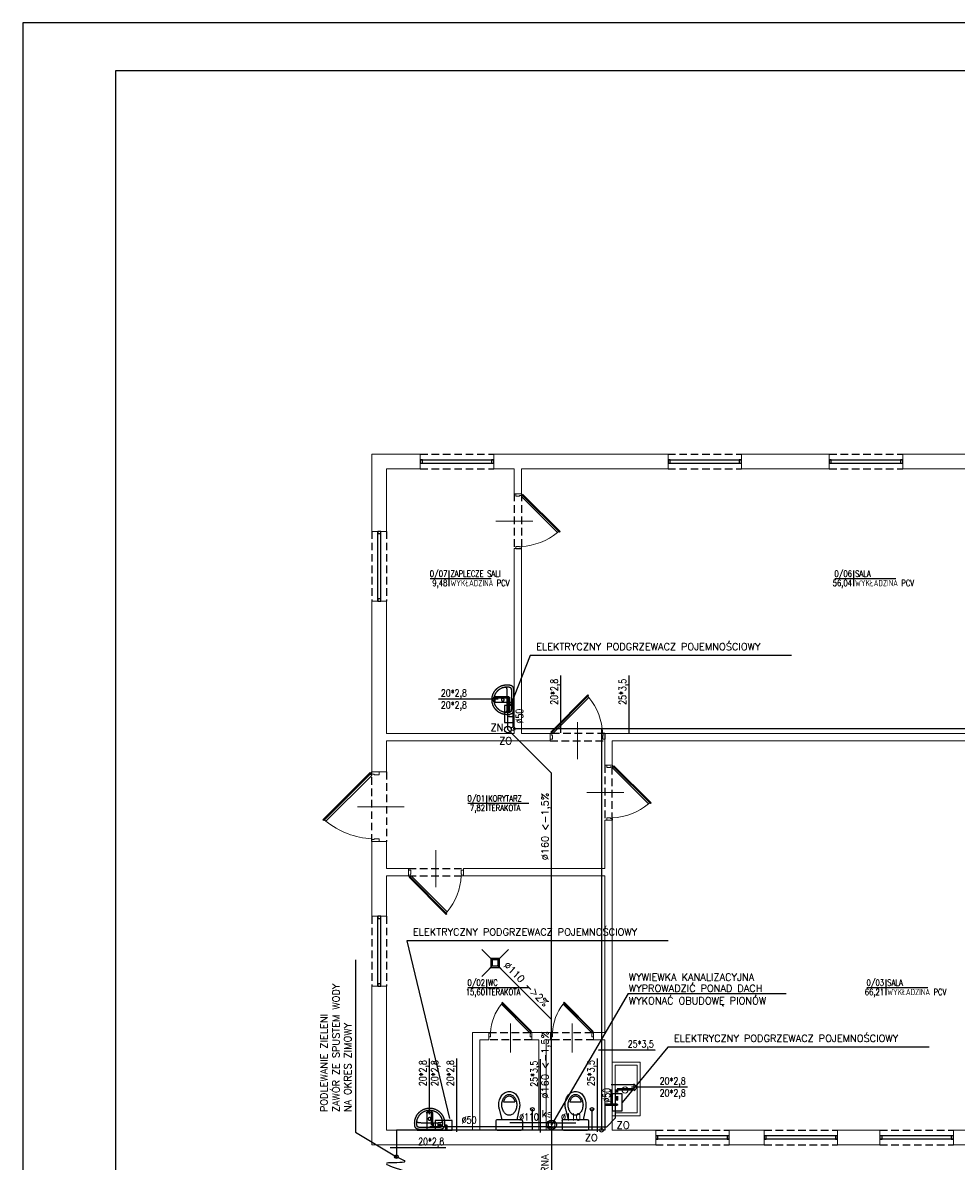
# Model space of a CAD drawing. Header units: millimetres. Extents: x -3729 to 1192, y -50 to 2920.
# Tile 2 of 4: x -3729 to -2164, y 1013 to 2920. Entities that reach past the tile are written whole.
import ezdxf
from ezdxf.enums import TextEntityAlignment as Align

# ---------------------------------------------------------------- set-up
doc = ezdxf.new("R2010")
doc.units = ezdxf.units.MM
for name, pattern in [('DASHDOT', [25.4, 12.7, -6.35, 0, -6.35]), ('DASHED', [19.05, 12.7, -6.35]), ('DASHED2', [0.375, 0.25, -0.125])]:
    doc.linetypes.add(name, pattern=pattern)
doc.layers.get('0').update_dxf_attribs({"color": 252})
for name, color, linetype in [('1-OPIS-POM', 252, 'Continuous'), ('I-MEBLE', 252, 'Continuous'), ('I-NAD', 252, 'DASHED'), ('I-OKNA', 252, 'Continuous'), ('I-SCIANA', 252, 'Continuous'), ('I-WIDOK', 252, 'Continuous'), ('IS cwu', 3, 'DASHDOT'), ('IS kan odp', 36, 'Continuous'), ('IS kan odp opis', 7, 'Continuous'), ('IS KAN_S_OPIS', 2, 'Continuous'), ('IS KAN_SAN_RURY', 1, 'Continuous'), ('IS opis woda', 7, 'DASHED2'), ('IS PODGRZEWACZE', 6, 'Continuous'), ('IS WODA opis', 2, 'Continuous'), ('MK_IS W_CWU', 5, 'DASHED'), ('MK_IS W_Z', 5, 'Continuous'), ('TABELKA', 252, 'Continuous')]:
    doc.layers.add(name, color=color, linetype=linetype)
doc.layers.add('I-DRZWI', color=252, linetype='Continuous', lineweight=5)
doc.layers.add('IS w', color=5, linetype='Continuous', lineweight=50)
doc.styles.add('ROMANS', font='romans.shx', dxfattribs={"width": 0.75})
doc.styles.add('TECH', font='simplex.shx')

# ---------------------------------------------------------------- blocks, each defined once
blk = doc.blocks.new('D90')
blk.add_line((32.6, 45), (-28, 45))
for points in [[(-9.2, 87.2), (-9.2, 90), (0, 90), (0, 86.3), (-6.4, 86.3), (-6.4, 87.2)], [(-72.6, 61.8), (-11.7, 0.9), (-10.6, 2), (-71.5, 62.9)], [(-9.2, 2.8), (-9.2, 0), (0, 0), (0, 3.7), (-6.4, 3.7), (-6.4, 2.8)]]:
    blk.add_lwpolyline(points, close=True)
blk.add_lwpolyline([(-11.3, 2.7), (-9.5, 4.5), (-68.6, 63.5), (-70.3, 61.8)])
blk.add_arc((-4.6, -14.5), 100.9, 92.6186, 129.3487)
blk = doc.blocks.new('umywalk50')
for points in [[(11.4, -2.5), (11.1, -2.1), (10.9, -1.7), (10.7, -1.4), (10.5, -1), (10.4, -0.5), (10.4, 0), (-10.4, 0), (-31.3, 0), (-31.3, -0.5), (-31.4, -1), (-31.5, -1.4), (-31.7, -1.7), (-32, -2.1), (-32.3, -2.5)], [(-31.8, -15), (-31.7, -14.8), (-31.7, -14.6), (-31.6, -14.4), (-31.6, -14.2), (-31.5, -14), (-31.4, -13.9), (-31.3, -13.7), (-31.2, -13.5), (-31, -13.4), (-30.9, -13.3), (-30.7, -13.1), (-30.5, -13), (-30.3, -12.9), (-30.1, -12.8), (-29.8, -12.7), (-29.5, -12.6), (-29.2, -12.5), (-28.9, -12.4), (-28.5, -12.4), (-28.1, -12.3), (-27.6, -12.2), (-27.2, -12.2), (-26.7, -12.2), (-26.1, -12.1), (-25.5, -12.1), (-24.9, -12.1), (-24.2, -12), (-23.5, -12), (-22.8, -12), (-22, -12), (-10.5, -12), (1, -12), (1.8, -12), (2.6, -12), (3.3, -12), (4, -12.1), (4.6, -12.1), (5.2, -12.1), (5.7, -12.2), (6.2, -12.2), (6.7, -12.3), (7.1, -12.3), (7.5, -12.4), (7.9, -12.4), (8.3, -12.5), (8.6, -12.6), (8.9, -12.7), (9.1, -12.8), (9.4, -12.9), (9.6, -13), (9.8, -13.1), (9.9, -13.3), (10.1, -13.4), (10.2, -13.5), (10.3, -13.7), (10.4, -13.9), (10.5, -14), (10.6, -14.2), (10.7, -14.4), (10.7, -14.6), (10.8, -14.8), (10.8, -15)]]:
    blk.add_lwpolyline(points)
for points in [[(14.6, -12), (14.6, -12.4), (14.5, -12.7), (14.5, -13.1), (14.5, -13.5), (14.5, -13.8), (14.5, -14.2), (14.4, -14.5), (14.4, -14.9), (14.3, -15.3), (14.3, -15.6), (14.2, -16), (14.2, -16.3), (14.1, -16.7), (14.1, -17), (14, -17.4), (13.9, -17.7), (13.8, -18), (13.7, -18.4), (13.6, -18.7), (13.5, -19.1), (13.4, -19.4), (13.3, -19.7), (13.2, -20), (13.1, -20.4), (13, -20.7), (12.9, -21), (12.8, -21.3), (12.6, -21.7), (12.5, -22), (12.3, -22.3), (12.2, -22.6), (12, -22.9), (11.9, -23.2), (11.7, -23.5), (11.6, -23.8), (11.4, -24.1), (11.2, -24.4), (11.1, -24.7), (10.9, -25), (10.7, -25.3), (10.5, -25.6), (10.3, -25.9), (10.2, -26.2), (10, -26.5), (9.8, -26.7), (9.6, -27), (9.3, -27.3), (9.1, -27.5), (8.9, -27.8), (8.7, -28.1), (8.5, -28.3), (8.3, -28.6), (8, -28.8), (7.8, -29.1), (7.6, -29.3), (7.3, -29.6), (7.1, -29.8), (6.8, -30.1), (6.6, -30.3), (6.3, -30.5), (6.1, -30.8), (5.8, -31), (5.6, -31.2), (5.3, -31.4), (5.1, -31.6), (4.8, -31.8), (4.5, -32), (4.2, -32.2), (4, -32.4), (3.7, -32.6), (3.4, -32.8), (3.1, -33), (2.8, -33.2), (2.5, -33.4), (2.2, -33.6), (1.9, -33.7), (1.6, -33.9), (1.3, -34.1), (1, -34.2), (0.7, -34.4), (0.4, -34.5), (0.1, -34.7), (-0.2, -34.8), (-0.5, -35), (-0.8, -35.1), (-1.1, -35.2), (-1.5, -35.4), (-1.8, -35.5), (-2.1, -35.6), (-2.4, -35.7), (-2.8, -35.8), (-3.1, -35.9), (-3.4, -36), (-3.8, -36.1), (-4.1, -36.2), (-4.5, -36.3), (-4.8, -36.4), (-5.1, -36.5), (-5.5, -36.5), (-5.8, -36.6), (-6.2, -36.7), (-6.5, -36.7), (-6.9, -36.8), (-7.2, -36.8), (-7.6, -36.9), (-7.9, -36.9), (-8.3, -37), (-8.7, -37), (-9, -37), (-9.4, -37), (-9.7, -37), (-10.1, -37), (-10.5, -37), (-10.5, -37), (-10.8, -37), (-11.2, -37), (-11.6, -37), (-11.9, -37), (-12.3, -37), (-12.7, -37), (-13, -36.9), (-13.4, -36.9), (-13.7, -36.8), (-14.1, -36.8), (-14.4, -36.7), (-14.8, -36.7), (-15.1, -36.6), (-15.5, -36.5), (-15.8, -36.5), (-16.2, -36.4), (-16.5, -36.3), (-16.8, -36.2), (-17.2, -36.1), (-17.5, -36), (-17.8, -35.9), (-18.2, -35.8), (-18.5, -35.7), (-18.8, -35.6), (-19.2, -35.5), (-19.5, -35.4), (-19.8, -35.2), (-20.1, -35.1), (-20.4, -35), (-20.8, -34.8), (-21.1, -34.7), (-21.4, -34.5), (-21.7, -34.4), (-22, -34.2), (-22.3, -34.1), (-22.6, -33.9), (-22.9, -33.7), (-23.2, -33.6), (-23.5, -33.4), (-23.8, -33.2), (-24.1, -33), (-24.3, -32.8), (-24.6, -32.6), (-24.9, -32.4), (-25.2, -32.2), (-25.5, -32), (-25.7, -31.8), (-26, -31.6), (-26.3, -31.4), (-26.5, -31.2), (-26.8, -31), (-27, -30.8), (-27.3, -30.5), (-27.6, -30.3), (-27.8, -30.1), (-28, -29.8), (-28.3, -29.6), (-28.5, -29.3), (-28.8, -29.1), (-29, -28.8), (-29.2, -28.6), (-29.4, -28.3), (-29.7, -28.1), (-29.9, -27.8), (-30.1, -27.5), (-30.3, -27.3), (-30.5, -27), (-30.7, -26.7), (-30.9, -26.4), (-31.1, -26.2), (-31.3, -25.9), (-31.5, -25.6), (-31.7, -25.3), (-31.8, -25), (-32, -24.7), (-32.2, -24.4), (-32.4, -24.1), (-32.5, -23.8), (-32.7, -23.5), (-32.8, -23.2), (-33, -22.9), (-33.1, -22.6), (-33.3, -22.3), (-33.4, -22), (-33.6, -21.7), (-33.7, -21.3), (-33.8, -21), (-34, -20.7), (-34.1, -20.4), (-34.2, -20), (-34.3, -19.7), (-34.4, -19.4), (-34.5, -19), (-34.6, -18.7), (-34.7, -18.4), (-34.8, -18), (-34.9, -17.7), (-34.9, -17.3), (-35, -17), (-35.1, -16.7), (-35.1, -16.3), (-35.2, -16), (-35.2, -15.6), (-35.3, -15.3), (-35.3, -14.9), (-35.4, -14.5), (-35.4, -14.2), (-35.4, -13.8), (-35.5, -13.5), (-35.5, -13.1), (-35.5, -12.7), (-35.5, -12.4), (-35.5, -12), (-35.5, -12), (-35.5, -11.7), (-35.5, -11.2), (-35.5, -10.7), (-35.4, -10.2), (-35.4, -9.6), (-35.4, -9.2), (-35.3, -8.7), (-35.3, -8.4), (-35.2, -8), (-35.2, -7.5), (-35.1, -7.1), (-35, -6.7), (-34.9, -6.4), (-34.8, -6), (-34.7, -5.6), (-34.6, -5.3), (-34.5, -5), (-34.4, -4.7), (-34.2, -4.4), (-34, -4.1), (-33.9, -3.9), (-33.7, -3.6), (-33.5, -3.4), (-33.2, -3.2), (-33, -3), (-32.7, -2.8), (-32.5, -2.6), (-32.1, -2.4), (-31.8, -2.3), (-31.5, -2.1), (-31.1, -2), (-30.7, -1.8), (-30.3, -1.7), (-29.8, -1.6), (-29.4, -1.5), (-29.4, -1.5), (-29, -1.4), (-28.6, -1.4), (-28.2, -1.3), (-27.8, -1.2), (-27.4, -1.2), (-26.9, -1.1), (-26.5, -1.1), (-26, -1), (-25.6, -1), (-25.1, -1), (-24.6, -1), (-10.5, -1), (3.7, -1), (4.2, -1), (4.6, -1), (5.1, -1.1), (5.5, -1.1), (6, -1.1), (6.4, -1.2), (6.8, -1.2), (7.3, -1.3), (7.7, -1.4), (8, -1.4), (8.4, -1.5), (8.9, -1.6), (9.3, -1.7), (9.8, -1.8), (10.2, -2), (10.5, -2.1), (10.9, -2.3), (11.2, -2.4), (11.5, -2.6), (11.8, -2.8), (12.1, -3), (12.3, -3.2), (12.5, -3.4), (12.7, -3.6), (12.9, -3.9), (13.1, -4.1), (13.3, -4.4), (13.4, -4.7), (13.5, -5), (13.7, -5.3), (13.8, -5.7), (13.9, -6), (14, -6.4), (14.1, -6.7), (14.2, -7.1), (14.2, -7.5), (14.3, -8), (14.4, -8.4), (14.4, -8.7), (14.4, -9.2), (14.5, -9.7), (14.5, -10.2), (14.5, -10.7), (14.5, -11.2), (14.6, -11.7)], [(-10.5, -33.5), (-11, -33.5), (-11.6, -33.5), (-12.1, -33.5), (-12.7, -33.4), (-13.1, -33.4), (-13.5, -33.3), (-13.9, -33.2), (-14.3, -33.2), (-14.7, -33.1), (-15.1, -33), (-15.5, -32.9), (-15.9, -32.8), (-16.3, -32.7), (-16.7, -32.6), (-17.1, -32.5), (-17.5, -32.4), (-17.9, -32.2), (-18.3, -32.1), (-18.7, -31.9), (-19.1, -31.7), (-19.5, -31.5), (-19.9, -31.3), (-20.3, -31.1), (-20.7, -30.9), (-21.1, -30.7), (-21.4, -30.5), (-21.8, -30.3), (-22.1, -30.1), (-22.5, -29.8), (-22.8, -29.6), (-23.2, -29.4), (-23.5, -29.1), (-23.8, -28.9), (-24.1, -28.6), (-24.4, -28.3), (-24.7, -28.1), (-25.1, -27.8), (-25.4, -27.5), (-25.7, -27.2), (-26, -26.9), (-26.3, -26.6), (-26.6, -26.3), (-26.8, -25.9), (-27.1, -25.6), (-27.4, -25.3), (-27.6, -24.9), (-27.9, -24.6), (-28.1, -24.2), (-28.4, -23.9), (-28.6, -23.5), (-28.9, -23.2), (-29.9, -21.3), (-30, -20.9), (-30.2, -20.6), (-30.4, -20.2), (-30.5, -19.8), (-30.7, -19.4), (-30.8, -19), (-30.9, -18.7), (-31, -18.3), (-31.2, -17.9), (-31.3, -17.5), (-31.4, -17.1), (-31.5, -16.7), (-31.5, -16.3), (-31.6, -15.9), (-31.7, -15.6), (-31.8, -15.2), (-31.8, -14.8), (-31.9, -14.4), (-31.9, -14), (-31.9, -13.6), (-32, -13.2), (-32, -12.8), (-32, -12.4), (-32, -11.9), (-32, -11.5), (-32, -11.1), (-32, -10.7), (-31.9, -10.3), (-31.9, -9.9), (-31.9, -9.5), (-31.8, -9), (-31.8, -8.6), (-31.7, -8.2), (-31.7, -7.8), (-31.6, -7.4), (-31.5, -7), (-31.4, -6.6), (-31.2, -6.3), (-31, -6.1), (-30.8, -5.8), (-30.5, -5.6), (-30.2, -5.4), (-29.9, -5.3), (-29.5, -5.1), (-29.2, -5), (-28.8, -4.9), (-28.4, -4.8), (-27.9, -4.7), (-27.5, -4.7), (-27.1, -4.6), (-26.7, -4.6), (-26.3, -4.6), (-25.9, -4.5), (-25.5, -4.5), (-25.2, -4.5), (-24.9, -4.5), (-24.6, -4.5), (-10.5, -4.5), (3.7, -4.5), (4, -4.5), (4.3, -4.5), (4.6, -4.5), (5, -4.5), (5.4, -4.6), (5.8, -4.6), (6.2, -4.6), (6.6, -4.7), (7, -4.7), (7.4, -4.8), (7.8, -4.9), (8.2, -5), (8.6, -5.1), (9, -5.3), (9.3, -5.4), (9.6, -5.6), (9.9, -5.8), (10.1, -6.1), (10.3, -6.3), (10.4, -6.6), (10.5, -7), (10.6, -7.4), (10.7, -7.8), (10.8, -8.2), (10.9, -8.6), (10.9, -9), (10.9, -9.5), (11, -9.9), (11, -10.3), (11, -10.7), (11, -11.1), (11, -11.5), (11, -11.9), (11, -12.4), (11, -12.8), (11, -13.2), (11, -13.6), (11, -14), (10.9, -14.4), (10.9, -14.8), (10.8, -15.2), (10.7, -15.6), (10.7, -16), (10.6, -16.3), (10.5, -16.7), (10.4, -17.1), (10.3, -17.5), (10.2, -17.9), (10.1, -18.3), (10, -18.7), (9.8, -19), (9.7, -19.4), (9.6, -19.8), (9.4, -20.2), (9.3, -20.6), (9.1, -20.9), (8.9, -21.3), (8.9, -21.3), (7.9, -23.2), (7.7, -23.5), (7.5, -23.9), (7.2, -24.2), (7, -24.6), (6.7, -24.9), (6.4, -25.3), (6.2, -25.6), (5.9, -25.9), (5.6, -26.3), (5.3, -26.6), (5, -26.9), (4.7, -27.2), (4.4, -27.5), (4.1, -27.8), (3.8, -28.1), (3.5, -28.3), (3.2, -28.6), (2.9, -28.9), (2.5, -29.1), (2.2, -29.4), (1.9, -29.6), (1.5, -29.8), (1.2, -30.1), (0.9, -30.3), (0.5, -30.5), (0.1, -30.7), (-0.2, -30.9), (-0.6, -31.1), (-1, -31.3), (-1.4, -31.5), (-1.8, -31.7), (-2.3, -31.9), (-2.7, -32.1), (-3.1, -32.2), (-3.1, -32.2), (-3.5, -32.4), (-3.9, -32.5), (-4.3, -32.6), (-4.7, -32.7), (-5.1, -32.8), (-5.5, -32.9), (-5.8, -33), (-6.2, -33.1), (-6.6, -33.2), (-7, -33.2), (-7.4, -33.3), (-7.9, -33.4), (-8.3, -33.4), (-8.8, -33.5), (-9.4, -33.5), (-9.9, -33.5)], [(-8.2, -19), (-8.2, -19), (-8.2, -18.9), (-8.2, -18.9), (-8.2, -18.9), (-8.2, -18.9), (-8.2, -18.8), (-8.2, -18.8), (-8.2, -18.8), (-8.2, -18.8), (-8.2, -18.7), (-8.2, -18.7), (-8.2, -18.7), (-8.2, -18.7), (-8.2, -18.6), (-8.2, -18.6), (-8.2, -18.6), (-8.2, -18.6), (-8.2, -18.5), (-8.2, -18.5), (-8.2, -18.5), (-8.2, -18.5), (-8.2, -18.4), (-8.3, -18.4), (-8.3, -18.4), (-8.3, -18.4), (-8.3, -18.3), (-8.3, -18.3), (-8.3, -18.3), (-8.3, -18.3), (-8.3, -18.2), (-8.3, -18.2), (-8.3, -18.2), (-8.3, -18.2), (-8.3, -18.1), (-8.4, -18.1), (-8.4, -18.1), (-8.4, -18.1), (-8.4, -18), (-8.4, -18), (-8.4, -18), (-8.4, -18), (-8.4, -17.9), (-8.4, -17.9), (-8.5, -17.9), (-8.5, -17.9), (-8.5, -17.8), (-8.5, -17.8), (-8.5, -17.8), (-8.5, -17.8), (-8.5, -17.8), (-8.6, -17.7), (-8.6, -17.7), (-8.6, -17.7), (-8.6, -17.7), (-8.6, -17.6), (-8.6, -17.6), (-8.6, -17.6), (-8.7, -17.6), (-8.7, -17.6), (-8.7, -17.5), (-8.7, -17.5), (-8.7, -17.5), (-8.7, -17.5), (-8.8, -17.5), (-8.8, -17.4), (-8.8, -17.4), (-8.8, -17.4), (-8.8, -17.4), (-8.9, -17.4), (-8.9, -17.3), (-8.9, -17.3), (-8.9, -17.3), (-8.9, -17.3), (-8.9, -17.3), (-9, -17.3), (-9, -17.2), (-9, -17.2), (-9, -17.2), (-9, -17.2), (-9.1, -17.2), (-9.1, -17.2), (-9.1, -17.1), (-9.1, -17.1), (-9.2, -17.1), (-9.2, -17.1), (-9.2, -17.1), (-9.2, -17.1), (-9.2, -17.1), (-9.3, -17), (-9.3, -17), (-9.3, -17), (-9.3, -17), (-9.4, -17), (-9.4, -17), (-9.4, -17), (-9.4, -16.9), (-9.4, -16.9), (-9.5, -16.9), (-9.5, -16.9), (-9.5, -16.9), (-9.5, -16.9), (-9.6, -16.9), (-9.6, -16.9), (-9.6, -16.9), (-9.6, -16.9), (-9.7, -16.8), (-9.7, -16.8), (-9.7, -16.8), (-9.7, -16.8), (-9.8, -16.8), (-9.8, -16.8), (-9.8, -16.8), (-9.8, -16.8), (-9.9, -16.8), (-9.9, -16.8), (-9.9, -16.8), (-9.9, -16.8), (-10, -16.8), (-10, -16.7), (-10, -16.7), (-10, -16.7), (-10.1, -16.7), (-10.1, -16.7), (-10.1, -16.7), (-10.1, -16.7), (-10.2, -16.7), (-10.2, -16.7), (-10.2, -16.7), (-10.3, -16.7), (-10.3, -16.7), (-10.3, -16.7), (-10.3, -16.7), (-10.4, -16.7), (-10.4, -16.7), (-10.4, -16.7), (-10.4, -16.7), (-10.5, -16.7), (-10.5, -16.7), (-10.5, -16.7), (-10.5, -16.7), (-10.6, -16.7), (-10.6, -16.7), (-10.6, -16.7), (-10.6, -16.7), (-10.7, -16.7), (-10.7, -16.7), (-10.7, -16.7), (-10.8, -16.7), (-10.8, -16.7), (-10.8, -16.7), (-10.8, -16.7), (-10.9, -16.7), (-10.9, -16.7), (-10.9, -16.7), (-10.9, -16.7), (-11, -16.7), (-11, -16.8), (-11, -16.8), (-11, -16.8), (-11.1, -16.8), (-11.1, -16.8), (-11.1, -16.8), (-11.1, -16.8), (-11.2, -16.8), (-11.2, -16.8), (-11.2, -16.8), (-11.2, -16.8), (-11.3, -16.8), (-11.3, -16.8), (-11.3, -16.8), (-11.3, -16.9), (-11.4, -16.9), (-11.4, -16.9), (-11.4, -16.9), (-11.4, -16.9), (-11.5, -16.9), (-11.5, -16.9), (-11.5, -16.9), (-11.5, -16.9), (-11.5, -17), (-11.6, -17), (-11.6, -17), (-11.6, -17), (-11.6, -17), (-11.7, -17), (-11.7, -17), (-11.7, -17.1), (-11.7, -17.1), (-11.8, -17.1), (-11.8, -17.1), (-11.8, -17.1), (-11.8, -17.1), (-11.8, -17.1), (-11.9, -17.2), (-11.9, -17.2), (-11.9, -17.2), (-11.9, -17.2), (-11.9, -17.2), (-12, -17.2), (-12, -17.3), (-12, -17.3), (-12, -17.3), (-12, -17.3), (-12.1, -17.3), (-12.1, -17.3), (-12.1, -17.4), (-12.1, -17.4), (-12.1, -17.4), (-12.2, -17.4), (-12.2, -17.4), (-12.2, -17.5), (-12.2, -17.5), (-12.2, -17.5), (-12.2, -17.5), (-12.3, -17.5), (-12.3, -17.6), (-12.3, -17.6), (-12.3, -17.6), (-12.3, -17.6), (-12.3, -17.6), (-12.4, -17.7), (-12.4, -17.7), (-12.4, -17.7), (-12.4, -17.7), (-12.4, -17.7), (-12.4, -17.8), (-12.4, -17.8), (-12.5, -17.8), (-12.5, -17.8), (-12.5, -17.9), (-12.5, -17.9), (-12.5, -17.9), (-12.5, -17.9), (-12.5, -18), (-12.5, -18), (-12.6, -18), (-12.6, -18), (-12.6, -18), (-12.6, -18.1), (-12.6, -18.1), (-12.6, -18.1), (-12.6, -18.1), (-12.6, -18.2), (-12.6, -18.2), (-12.6, -18.2), (-12.7, -18.2), (-12.7, -18.3), (-12.7, -18.3), (-12.7, -18.3), (-12.7, -18.3), (-12.7, -18.4), (-12.7, -18.4), (-12.7, -18.4), (-12.7, -18.4), (-12.7, -18.5), (-12.7, -18.5), (-12.7, -18.5), (-12.7, -18.5), (-12.7, -18.6), (-12.7, -18.6), (-12.8, -18.6), (-12.8, -18.7), (-12.8, -18.7), (-12.8, -18.7), (-12.8, -18.7), (-12.8, -18.8), (-12.8, -18.8), (-12.8, -18.8), (-12.8, -18.8), (-12.8, -18.9), (-12.8, -18.9), (-12.8, -18.9), (-12.8, -18.9), (-12.8, -19), (-12.8, -19), (-12.8, -19), (-12.8, -19), (-12.8, -19.1), (-12.8, -19.1), (-12.8, -19.1), (-12.8, -19.2), (-12.8, -19.2), (-12.8, -19.2), (-12.8, -19.2), (-12.8, -19.3), (-12.8, -19.3), (-12.8, -19.3), (-12.8, -19.3), (-12.8, -19.4), (-12.7, -19.4), (-12.7, -19.4), (-12.7, -19.4), (-12.7, -19.5), (-12.7, -19.5), (-12.7, -19.5), (-12.7, -19.5), (-12.7, -19.6), (-12.7, -19.6), (-12.7, -19.6), (-12.7, -19.6), (-12.7, -19.7), (-12.7, -19.7), (-12.7, -19.7), (-12.7, -19.7), (-12.6, -19.8), (-12.6, -19.8), (-12.6, -19.8), (-12.6, -19.8), (-12.6, -19.9), (-12.6, -19.9), (-12.6, -19.9), (-12.6, -19.9), (-12.6, -20), (-12.6, -20), (-12.5, -20), (-12.5, -20), (-12.5, -20.1), (-12.5, -20.1), (-12.5, -20.1), (-12.5, -20.1), (-12.5, -20.1), (-12.5, -20.2), (-12.4, -20.2), (-12.4, -20.2), (-12.4, -20.2), (-12.4, -20.3), (-12.4, -20.3), (-12.4, -20.3), (-12.4, -20.3), (-12.3, -20.3), (-12.3, -20.4), (-12.3, -20.4), (-12.3, -20.4), (-12.3, -20.4), (-12.3, -20.5), (-12.2, -20.5), (-12.2, -20.5), (-12.2, -20.5), (-12.2, -20.5), (-12.2, -20.6), (-12.2, -20.6), (-12.1, -20.6), (-12.1, -20.6), (-12.1, -20.6), (-12.1, -20.6), (-12.1, -20.7), (-12, -20.7), (-12, -20.7), (-12, -20.7), (-12, -20.7), (-12, -20.8), (-11.9, -20.8), (-11.9, -20.8), (-11.9, -20.8), (-11.9, -20.8), (-11.9, -20.8), (-11.8, -20.9), (-11.8, -20.9), (-11.8, -20.9), (-11.8, -20.9), (-11.8, -20.9), (-11.7, -20.9), (-11.7, -20.9), (-11.7, -21), (-11.7, -21), (-11.6, -21), (-11.6, -21), (-11.6, -21), (-11.6, -21), (-11.6, -21), (-11.5, -21), (-11.5, -21.1), (-11.5, -21.1), (-11.5, -21.1), (-11.4, -21.1), (-11.4, -21.1), (-11.4, -21.1), (-11.4, -21.1), (-11.3, -21.1), (-11.3, -21.1), (-11.3, -21.2), (-11.3, -21.2), (-11.2, -21.2), (-11.2, -21.2), (-11.2, -21.2), (-11.2, -21.2), (-11.1, -21.2), (-11.1, -21.2), (-11.1, -21.2), (-11.1, -21.2), (-11, -21.2), (-11, -21.2), (-11, -21.2), (-11, -21.2), (-10.9, -21.3), (-10.9, -21.3), (-10.9, -21.3), (-10.9, -21.3), (-10.8, -21.3), (-10.8, -21.3), (-10.8, -21.3), (-10.8, -21.3), (-10.7, -21.3), (-10.7, -21.3), (-10.7, -21.3), (-10.7, -21.3), (-10.6, -21.3), (-10.6, -21.3), (-10.6, -21.3), (-10.5, -21.3), (-10.5, -21.3), (-10.5, -21.3), (-10.5, -21.3), (-10.4, -21.3), (-10.4, -21.3), (-10.4, -21.3), (-10.4, -21.3), (-10.3, -21.3), (-10.3, -21.3), (-10.3, -21.3), (-10.3, -21.3), (-10.2, -21.3), (-10.2, -21.3), (-10.2, -21.3), (-10.2, -21.3), (-10.1, -21.3), (-10.1, -21.3), (-10.1, -21.3), (-10, -21.3), (-10, -21.3), (-10, -21.2), (-10, -21.2), (-9.9, -21.2), (-9.9, -21.2), (-9.9, -21.2), (-9.9, -21.2), (-9.8, -21.2), (-9.8, -21.2), (-9.8, -21.2), (-9.8, -21.2), (-9.7, -21.2), (-9.7, -21.2), (-9.7, -21.2), (-9.7, -21.2), (-9.6, -21.1), (-9.6, -21.1), (-9.6, -21.1), (-9.6, -21.1), (-9.5, -21.1), (-9.5, -21.1), (-9.5, -21.1), (-9.5, -21.1), (-9.5, -21.1), (-9.4, -21), (-9.4, -21), (-9.4, -21), (-9.4, -21), (-9.3, -21), (-9.3, -21), (-9.3, -21), (-9.3, -21), (-9.2, -20.9), (-9.2, -20.9), (-9.2, -20.9), (-9.2, -20.9), (-9.2, -20.9), (-9.1, -20.9), (-9.1, -20.9), (-9.1, -20.8), (-9.1, -20.8), (-9.1, -20.8), (-9, -20.8), (-9, -20.8), (-9, -20.8), (-9, -20.7), (-9, -20.7), (-8.9, -20.7), (-8.9, -20.7), (-8.9, -20.7), (-8.9, -20.7), (-8.9, -20.6), (-8.8, -20.6), (-8.8, -20.6), (-8.8, -20.6), (-8.8, -20.6), (-8.8, -20.5), (-8.7, -20.5), (-8.7, -20.5), (-8.7, -20.5), (-8.7, -20.5), (-8.7, -20.4), (-8.7, -20.4), (-8.6, -20.4), (-8.6, -20.4), (-8.6, -20.4), (-8.6, -20.3), (-8.6, -20.3), (-8.6, -20.3), (-8.6, -20.3), (-8.5, -20.2), (-8.5, -20.2), (-8.5, -20.2), (-8.5, -20.2), (-8.5, -20.2), (-8.5, -20.1), (-8.5, -20.1), (-8.4, -20.1), (-8.4, -20.1), (-8.4, -20), (-8.4, -20), (-8.4, -20), (-8.4, -20), (-8.4, -19.9), (-8.4, -19.9), (-8.4, -19.9), (-8.3, -19.9), (-8.3, -19.8), (-8.3, -19.8), (-8.3, -19.8), (-8.3, -19.8), (-8.3, -19.7), (-8.3, -19.7), (-8.3, -19.7), (-8.3, -19.7), (-8.3, -19.6), (-8.3, -19.6), (-8.3, -19.6), (-8.2, -19.6), (-8.2, -19.5), (-8.2, -19.5), (-8.2, -19.5), (-8.2, -19.5), (-8.2, -19.4), (-8.2, -19.4), (-8.2, -19.4), (-8.2, -19.4), (-8.2, -19.3), (-8.2, -19.3), (-8.2, -19.3), (-8.2, -19.3), (-8.2, -19.2), (-8.2, -19.2), (-8.2, -19.2), (-8.2, -19.2), (-8.2, -19.1), (-8.2, -19.1), (-8.2, -19.1), (-8.2, -19.1), (-8.2, -19), (-8.2, -19)]]:
    blk.add_lwpolyline(points, close=True)
blk = doc.blocks.new('kratka')
for p, q in [((-15, 0), (-30, 15)), ((0, 0), (15, 15)), ((-30, -30), (-15, -15)), ((15, -30), (0, -15))]:
    blk.add_line(p, q)
blk.add_lwpolyline([(0, 0), (-15, 0), (-15, -15), (0, -15)], close=True)
blk = doc.blocks.new('wc')
for p, q in [((20, 0), (-20, 0)), ((-22.5, -2.5), (-22.5, -15)), ((-20, -17.5), (20, -17.5)), ((-16.7, -35.7), (-12.5, -17.5)), ((16.7, -35.7), (12.5, -17.5)), ((22.5, -15), (22.5, -2.5)), ((9.4, -47.6), (-9.4, -47.6))]:
    blk.add_line(p, q)
for points in [[(17.5, -42.5, -0.072039), (16.3, -50.8, -0.083339), (12.9, -57.8, -0.106661), (7.1, -63.1, -0.132138), (0, -65, -0.132138), (-7.1, -63.1, -0.106661), (-12.9, -57.8, -0.083339), (-16.3, -50.8, -0.072039), (-17.5, -42.5, -0.05824), (-16.7, -35.7, -0.083339)], [(16.7, -35.7, -0.05824), (17.5, -42.5, -0.072039)], [(9.4, -47.6, -0.013234), (9.1, -48.7, -0.083339), (6.8, -53.4, -0.106661), (3.3, -56.6, -0.132138), (0, -57.5, -0.132138), (-3.3, -56.6, -0.106661), (-6.8, -53.4, -0.083339), (-9.1, -48.7, -0.013234), (-9.4, -47.6, -0.072039)]]:
    blk.add_lwpolyline(points, format="xyb")
blk.add_lwpolyline([(12.5, -42.5, -0.072039), (11.5, -49.4, -0.083339), (8.8, -54.9, -0.106661), (4.5, -58.8, -0.132138), (0, -60, -0.132138), (-4.5, -58.8, -0.106661), (-8.8, -54.9, -0.083339), (-11.5, -49.4, -0.072039), (-12.5, -42.5, -0.072039), (-11.5, -35.6, -0.083339), (-8.8, -30.1, -0.106661), (-4.5, -26.2, -0.132138), (0, -25, -0.132138), (4.5, -26.2, -0.106661), (8.8, -30.1, -0.083339), (11.5, -35.6, -0.072039)], format="xyb", close=True)
for centre, start, end in [((-20, -2.5), 90, 180), ((-20, -15), 180, 270), ((20, -2.5), 0, 90), ((20, -15), 270, 0)]:
    blk.add_arc(centre, 2.5, start, end)
blk = doc.blocks.new('OPIS-POM')
for p, q in [((-60, 0), (135, 0)), ((0, 25), (0, -25))]:
    blk.add_line(p, q)
at = {"style": 'ROMANS', "width": 0.8, "flags": 4}
blk.add_attdef('NR', text='', height=20, dxfattribs=at).set_placement((-5, 5), align=Align.RIGHT)
blk.add_attdef('NAZWA', (5, 5), '', height=20, dxfattribs=at)
blk.add_attdef('POW.', text='', height=20, dxfattribs=at).set_placement((-5, -5), align=Align.TOP_RIGHT)
blk.add_attdef('POSADZKA', text='', height=20, dxfattribs=at).set_placement((5, -5), align=Align.TOP_LEFT)

msp = doc.modelspace()

# ---------------------------------------------------------------- linework, layer by layer
at = {"lineweight": 0}
msp.add_lwpolyline([(-3572.8, 7.5), (414.3, 7.5), (414.3, 2839.5), (-3572.8, 2839.5)], close=True, dxfattribs=at)
at = {"layer": 'I-MEBLE', "linetype": 'Continuous', "lineweight": 0}
for points in [[(-2740.4, 1178.7), (-2693.9, 1178.7), (-2693.9, 1088.5), (-2740.4, 1088.5)], [(-2735.4, 1173.7), (-2698.9, 1173.7), (-2698.9, 1093.5), (-2735.4, 1093.5)]]:
    msp.add_lwpolyline(points, close=True, dxfattribs=at)
msp.add_circle((-2718.9, 1131.7), 5.22, dxfattribs=at)
at = {"layer": 'I-NAD'}
for points in [[(-3062.3, 2197.3), (-2939.1, 2197.3)], [(-2647, 2197.3), (-2523.8, 2197.3)], [(-2377, 2197.3), (-2253.7, 2197.3)], [(-3062.3, 2172.8), (-2939.1, 2172.8)], [(-2647, 2172.8), (-2523.8, 2172.8)], [(-2377, 2172.8), (-2253.7, 2172.8)], [(-2905, 2131), (-2905, 2039)], [(-2892.8, 2131), (-2892.8, 2039)], [(-3143.2, 2068), (-3143.2, 1951.2)], [(-3118.6, 2068), (-3118.6, 1951.2)], [(-2752.7, 1729), (-2844.6, 1729)], [(-2844.6, 1716.8), (-2752.7, 1716.8)], [(-3143.3, 1548), (-3143.3, 1664.9)], [(-3118.6, 1664.9), (-3118.6, 1548)], [(-2752.7, 1676.2), (-2752.7, 1584.1)], [(-2740.4, 1584.1), (-2740.4, 1676.2)], [(-3081.9, 1503.1), (-2989.9, 1503.1)], [(-3081.9, 1490.9), (-2989.9, 1490.9)], [(-3143.2, 1422.9), (-3143.2, 1306.1)], [(-3118.6, 1422.9), (-3118.6, 1306.1)], [(-2947.4, 1228.1), (-2875.3, 1228.1)], [(-2843.7, 1228.1), (-2771.7, 1228.1)], [(-2875.3, 1215.8), (-2947.4, 1215.8)], [(-2771.7, 1215.8), (-2843.7, 1215.8)], [(-2667.7, 1064.5), (-2544.4, 1064.5)], [(-2485.9, 1064.5), (-2362.7, 1064.5)], [(-2291.8, 1064.5), (-2168.6, 1064.5)], [(-2667.7, 1040), (-2544.4, 1040)], [(-2485.9, 1040), (-2362.7, 1040)], [(-2291.8, 1040), (-2168.6, 1040)]]:
    msp.add_lwpolyline(points, dxfattribs=at)
at = {"layer": 'I-OKNA'}
for points in [[(-3062.3, 2187.6), (-2939.1, 2187.6)], [(-3062.3, 2182.4), (-2939.1, 2182.4)], [(-2647, 2187.6), (-2523.8, 2187.6)], [(-2647, 2182.4), (-2523.8, 2182.4)], [(-2377.1, 2187.6), (-2253.7, 2187.6)], [(-2377.1, 2182.4), (-2253.7, 2182.4)], [(-3133.5, 1951.2), (-3133.5, 2068)], [(-3128.4, 1951.2), (-3128.4, 2068)], [(-3133.5, 1306.1), (-3133.5, 1422.9)], [(-3128.4, 1306.1), (-3128.4, 1422.9)], [(-2544.4, 1054.8), (-2667.7, 1054.8)], [(-2544.4, 1049.6), (-2667.7, 1049.6)], [(-2362.7, 1054.8), (-2485.9, 1054.8)], [(-2362.7, 1049.6), (-2485.9, 1049.6)], [(-2168.6, 1054.8), (-2291.8, 1054.8)], [(-2168.6, 1049.6), (-2291.8, 1049.6)]]:
    msp.add_lwpolyline(points, dxfattribs=at)
for points in [[(-3062.3, 2182.4), (-3058.7, 2182.4), (-3058.7, 2187.6), (-3062.3, 2187.6)], [(-2942.8, 2182.4), (-2939.1, 2182.4), (-2939.1, 2187.6), (-2942.8, 2187.6)], [(-2647, 2182.4), (-2643.4, 2182.4), (-2643.4, 2187.6), (-2647, 2187.6)], [(-2527.5, 2182.4), (-2523.8, 2182.4), (-2523.8, 2187.6), (-2527.5, 2187.6)], [(-2377.1, 2182.4), (-2373.3, 2182.4), (-2373.3, 2187.6), (-2377.1, 2187.6)], [(-2257.5, 2182.4), (-2253.7, 2182.4), (-2253.7, 2187.6), (-2257.5, 2187.6)], [(-3133.5, 2064.3), (-3128.4, 2064.3), (-3128.4, 2068), (-3133.5, 2068)], [(-3133.5, 1951.2), (-3128.4, 1951.2), (-3128.4, 1954.9), (-3133.5, 1954.9)], [(-3133.5, 1419.1), (-3128.4, 1419.1), (-3128.4, 1422.9), (-3133.5, 1422.9)], [(-3133.5, 1306.1), (-3128.4, 1306.1), (-3128.4, 1309.7), (-3133.5, 1309.7)], [(-2667.7, 1049.6), (-2663.9, 1049.6), (-2663.9, 1054.8), (-2667.7, 1054.8)], [(-2548.1, 1049.6), (-2544.4, 1049.6), (-2544.4, 1054.8), (-2548.1, 1054.8)], [(-2485.9, 1049.6), (-2482.3, 1049.6), (-2482.3, 1054.8), (-2485.9, 1054.8)], [(-2366.3, 1049.6), (-2362.7, 1049.6), (-2362.7, 1054.8), (-2366.3, 1054.8)], [(-2291.8, 1049.6), (-2288.2, 1049.6), (-2288.2, 1054.8), (-2291.8, 1054.8)], [(-2172.2, 1049.6), (-2168.6, 1049.6), (-2168.6, 1054.8), (-2172.2, 1054.8)]]:
    msp.add_lwpolyline(points, close=True, dxfattribs=at)
at = {"layer": 'I-SCIANA', "lineweight": 0}
for points in [[(-3143.3, 2197.3), (-3062.3, 2197.3)], [(-3143.3, 2068), (-3143.3, 2197.3)], [(-3143.3, 2197.3), (-3062.3, 2197.3)], [(-3062.3, 2197.3), (-3062.3, 2172.8)], [(-2939.1, 2197.3), (-2939.1, 2172.8)], [(-2939.1, 2197.3), (-2647, 2197.3)], [(-2647, 2197.3), (-2647, 2172.8)], [(-2523.8, 2197.3), (-2523.8, 2172.8)], [(-2523.8, 2197.3), (-2377.1, 2197.3)], [(-2377.1, 2197.3), (-2377.1, 2172.8)], [(-2253.7, 2197.3), (-2253.7, 2172.8)], [(-2253.7, 2197.3), (-2115.6, 2197.3)], [(-3118.6, 2068), (-3118.6, 2172.8)], [(-3062.3, 2172.8), (-3118.6, 2172.8)], [(-3062.3, 2172.8), (-3118.6, 2172.8)], [(-2905, 2172.8), (-2939.1, 2172.8)], [(-2905, 2131), (-2905, 2172.8)], [(-2647, 2172.8), (-2892.8, 2172.8)], [(-2892.8, 2131), (-2892.8, 2172.8)], [(-2863.2, 2172.8), (-2892.8, 2172.8)], [(-2377.1, 2172.8), (-2523.8, 2172.8)], [(-2115.6, 2172.8), (-2253.7, 2172.8)], [(-2892.8, 2131), (-2905, 2131)], [(-3118.6, 2068), (-3143.3, 2068)], [(-2905, 1729), (-2905, 2039)], [(-2892.8, 2039), (-2905, 2039)], [(-2892.8, 1729), (-2892.8, 2039)], [(-3143.3, 1664.9), (-3143.3, 1951.2)], [(-3118.6, 1951.2), (-3143.3, 1951.2)], [(-3118.6, 1729), (-3118.6, 1951.2)], [(-3118.6, 1729), (-2905, 1729)], [(-2892.8, 1729), (-2844.6, 1729)], [(-2844.6, 1716.8), (-2844.6, 1729), (-2850.9, 1729)], [(-2752.7, 1729), (-1630.2, 1729)], [(-2752.7, 1716.8), (-2752.7, 1729)], [(-3118.6, 1716.8), (-2844.6, 1716.8)], [(-3118.6, 1664.9), (-3118.6, 1716.8)], [(-2752.7, 1676.2), (-2752.7, 1716.8)], [(-2740.4, 1676.2), (-2740.4, 1716.8)], [(-2740.4, 1716.8), (-1725.2, 1716.8)], [(-3118.6, 1664.9), (-3143.3, 1664.9)], [(-2740.4, 1676.2), (-2752.7, 1676.2)], [(-2740.4, 1584.1), (-2752.7, 1584.1)], [(-2752.7, 1503.1), (-2752.7, 1584.1)], [(-2740.4, 1064.5), (-2740.4, 1584.1)], [(-3118.6, 1422.9), (-3143.3, 1422.9), (-3143.3, 1548)], [(-3118.6, 1503.1), (-3118.6, 1548), (-3143.3, 1548)], [(-3118.6, 1503.1), (-3081.9, 1503.1)], [(-3118.6, 1490.9), (-3081.9, 1490.9)], [(-3118.6, 1422.9), (-3118.6, 1490.9)], [(-3081.9, 1490.9), (-3081.9, 1503.1)], [(-2989.9, 1490.9), (-2989.9, 1503.1)], [(-2989.9, 1503.1), (-2752.7, 1503.1)], [(-2989.9, 1490.9), (-2752.7, 1490.9)], [(-2752.7, 1228.1), (-2752.7, 1490.9)], [(-3143.3, 1040), (-3143.3, 1306.1)], [(-3118.6, 1306.1), (-3143.3, 1306.1)], [(-3118.6, 1228.1), (-3118.6, 1306.1)], [(-3118.6, 1228.1), (-3118.6, 1228.1)], [(-3118.6, 1215.8), (-3118.6, 1228.1)], [(-2962.5, 1228.1), (-2974.8, 1228.1)], [(-2974.8, 1215.8), (-2974.8, 1228.1)], [(-2974.8, 1228.1), (-2947.4, 1228.1)], [(-2947.4, 1215.8), (-2947.4, 1228.1)], [(-2875.3, 1215.8), (-2875.3, 1228.1)], [(-2875.3, 1228.1), (-2843.7, 1228.1)], [(-2851.4, 1228.1), (-2863.7, 1228.1)], [(-2843.7, 1215.8), (-2843.7, 1228.1)], [(-2771.7, 1215.8), (-2771.7, 1228.1)], [(-2771.7, 1228.1), (-2752.7, 1228.1)], [(-3118.6, 1064.5), (-3118.6, 1215.8)], [(-3118.6, 1215.8), (-3118.6, 1215.8)], [(-2974.8, 1215.8), (-2974.8, 1064.5)], [(-2974.8, 1215.8), (-2974.8, 1215.8)], [(-2962.5, 1064.5), (-2962.5, 1215.8)], [(-2962.5, 1215.8), (-2947.4, 1215.8)], [(-2875.3, 1215.8), (-2863.7, 1215.8)], [(-2863.7, 1215.8), (-2863.7, 1064.5)], [(-2851.4, 1064.5), (-2851.4, 1215.8)], [(-2851.4, 1215.8), (-2843.7, 1215.8)], [(-2771.7, 1215.8), (-2752.7, 1215.8)], [(-2752.7, 1064.5), (-2752.7, 1215.8)], [(-2974.8, 1064.5), (-3118.6, 1064.5)], [(-2863.7, 1064.5), (-2962.5, 1064.5)], [(-2752.7, 1064.5), (-2851.4, 1064.5)], [(-2667.7, 1064.5), (-2740.4, 1064.5)], [(-2667.7, 1064.5), (-2667.7, 1040)], [(-2544.4, 1064.5), (-2544.4, 1040)], [(-2485.9, 1064.5), (-2544.4, 1064.5)], [(-2485.9, 1064.5), (-2485.9, 1040)], [(-2362.7, 1064.5), (-2362.7, 1040)], [(-2291.8, 1064.5), (-2362.7, 1064.5)], [(-2291.8, 1064.5), (-2291.8, 1040)], [(-2168.6, 1064.5), (-2168.6, 1040)], [(-2107.9, 1064.5), (-2168.6, 1064.5)], [(-2667.7, 1040), (-3143.3, 1040)], [(-2485.9, 1040), (-2544.4, 1040)], [(-2291.8, 1040), (-2362.7, 1040)], [(-2107.9, 1040), (-2168.6, 1040)]]:
    msp.add_lwpolyline(points, dxfattribs=at)
at = {"layer": 'IS cwu', "lineweight": 50, "ltscale": 20}
for p, q in [((-2937.3, 1790.1), (-2913.2, 1790.1)), ((-2913.2, 1766), (-2913.2, 1790.1)), ((-2703.6, 1132.5), (-2732.2, 1132.5)), ((-3043, 1093.4), (-3043, 1072.7))]:
    msp.add_line(p, q, dxfattribs=at)
at = {"layer": 'IS cwu', "lineweight": 50, "ltscale": 0.5}
for p, q in [((-2732.2, 1115.1), (-2732.2, 1132.5)), ((-3027, 1072.7), (-3043, 1072.7))]:
    msp.add_line(p, q, dxfattribs=at)
at = {"layer": 'IS kan odp', "ltscale": 50}
for p, q in [((-2915.5, 1735.9), (-2915.5, 1785.9)), ((-2735.4, 1131.6), (-2735.4, 1084.8)), ((-2842.1, 1070.3), (-3046.1, 1070.3)), ((-2842.1, 1076.6), (-2912.1, 1076.6)), ((-2842.1, 1076.6), (-2801.6, 1076.6)), ((-2842.1, 1070.3), (-2749.8, 1070.3)), ((-2735.4, 1084.8), (-2749.8, 1070.3))]:
    msp.add_line(p, q, dxfattribs=at)
at = {"layer": 'IS KAN_S_OPIS'}
for p, q in [((-3170.6, 1350.2), (-3170.6, 1061.3)), ((-2714, 1293.3), (-2842.1, 1073.5)), ((-2714, 1293.3), (-2449, 1293.3))]:
    msp.add_line(p, q, dxfattribs=at)
at = {"layer": 'IS KAN_SAN_RURY', "linetype": 'Continuous'}
for p, q in [((-2915.5, 1735.9), (-2842.1, 1662.5)), ((-2842.1, 1073.5), (-2842.1, 1662.5)), ((-2941.7, 1349.8), (-2946.7, 1354.8)), ((-2931.7, 1349.8), (-2926.7, 1354.8)), ((-2941.7, 1339.8), (-2946.7, 1334.8)), ((-2933.1, 1341.2), (-2842.1, 1250.2)), ((-2931.7, 1339.8), (-2926.7, 1334.8)), ((-2842.1, 1073.5), (-2842.1, 872.3))]:
    msp.add_line(p, q, dxfattribs=at)
msp.add_lwpolyline([(-2941.7, 1339.8), (-2931.7, 1339.8), (-2931.7, 1349.8), (-2941.7, 1349.8)], close=True, dxfattribs=at)
for centre, radius in [((-2915.5, 1735.9), 5.5), ((-2842.1, 1073.5, 26.7), 8), ((-2842.1, 1073.5), 8), ((-2842.1, 1073.5, 26.7), 8), ((-2842.1, 1073.5, 26.7), 8), ((-2842.1, 1073.5), 8), ((-2842.1, 1073.5, 26.7), 5.5), ((-2842.1, 1073.5), 5.5), ((-2842.1, 1073.5, 26.7), 5.5), ((-2842.1, 1073.5, 26.7), 5.5), ((-2842.1, 1073.5), 5.5)]:
    msp.add_circle(centre, radius, dxfattribs=at)
at = {"layer": 'IS opis woda'}
for p, q in [((-2827.3, 1826.7), (-2827.3, 1730.5)), ((-2712.7, 1826.7), (-2712.7, 1730.5)), ((-2931.5, 1786.5), (-3032.3, 1786.5)), ((-3047.5, 1184.8), (-3047.5, 1091)), ((-3001.5, 1184.8), (-3001.5, 1061.5)), ((-2861.2, 1183.8), (-2861.2, 1060.5)), ((-2765.6, 1184.8), (-2765.6, 1061.5)), ((-2667.9, 1198.4, 53.4), (-2764.2, 1198.4, 53.4)), ((-2614.5, 1136.4), (-2708.2, 1136.4)), ((-3019.3, 1035.1, 53.4), (-3113, 1035.1, 53.4))]:
    msp.add_line(p, q, dxfattribs=at)
at = {"layer": 'IS PODGRZEWACZE'}
for points in [[(-2905, 1776.2), (-2921.3, 1776.2), (-2921.3, 1747.7), (-2905, 1747.7)], [(-2740.4, 1096.8), (-2724.1, 1096.8), (-2724.1, 1125.3), (-2740.4, 1125.3)], [(-3008.8, 1064.5), (-3008.8, 1080.8), (-3037.3, 1080.8), (-3037.3, 1064.5)]]:
    msp.add_lwpolyline(points, close=True, dxfattribs=at)
for centre in [(-2913.2, 1766), (-2913.2, 1758), (-2732.2, 1115.1), (-2732.2, 1107.1), (-3027, 1072.7), (-3019, 1072.7)]:
    msp.add_circle(centre, 0.779, dxfattribs=at)
at = {"layer": 'IS w'}
for p, q in [((-2732.2, 1107.1), (-2752.8, 1107.1)), ((-3019, 1072.7), (-3019, 1064.5))]:
    msp.add_line(p, q, dxfattribs=at)
at = {"layer": 'IS WODA opis'}
for p, q in [((-2878, 1860), (-2910.9, 1776.2)), ((-2440, 1860), (-2878, 1860)), ((-2646.6, 1382), (-3084.6, 1382)), ((-3084.6, 1382), (-3013, 1084)), ((-2647.1, 1203.8), (-2724.1, 1111.1)), ((-2209.1, 1203.8), (-2647.1, 1203.8)), ((-3170.6, 1061.3), (-3102.2, 1020.1))]:
    msp.add_line(p, q, dxfattribs=at)
at = {"layer": 'MK_IS W_CWU', "ltscale": 2}
for p, q in [((-2937.3, 1791.9), (-2942.1, 1786.3)), ((-2937.3, 1780.7), (-2942.1, 1786.3)), ((-2937.3, 1791.8), (-2937.3, 1780.6)), ((-2742.2, 1107.1), (-2742.2, 1140.7)), ((-2703.6, 1130.8), (-2703.6, 1142)), ((-2703.6, 1141.9), (-2698.9, 1136.3)), ((-2703.6, 1130.7), (-2698.9, 1136.3)), ((-3041.3, 1093.4), (-3052.5, 1093.4)), ((-3052.4, 1093.4), (-3046.8, 1098.1)), ((-3041.2, 1093.4), (-3046.8, 1098.1))]:
    msp.add_line(p, q, dxfattribs=at)
at = {"layer": 'MK_IS W_CWU', "linetype": 'ByBlock', "ltscale": 2}
for p, q in [((-2937.3, 1781.9), (-2906.4, 1781.9)), ((-2906.4, 1740.1), (-2906.4, 1781.9)), ((-2913.2, 1758), (-2906.4, 1758)), ((-2703.6, 1140.7), (-2742.2, 1140.7)), ((-3051.2, 1093.4), (-3051.2, 1064.5)), ((-2761.5, 1064.5), (-3102.2, 1064.5)), ((-3102.2, 1064.5), (-3102.2, 1020.1)), ((-2752.8, 1064.5), (-2755.4, 1064.5))]:
    msp.add_line(p, q, dxfattribs=at)
msp.add_spline([(-3102.2, 1020.1), (-3088.2, 1012.1), (-3118.2, 1009.1), (-3091.2, 997.1)], degree=3, dxfattribs=at)
at = {"layer": 'MK_IS W_Z'}
for p, q in [((-1396, 1737.1), (-2906.4, 1737.1)), ((-2758.4, 1737.1), (-2758.4, 1064.5)), ((-2752.8, 1107.1), (-2752.8, 1064.5)), ((-2874.3, 1064.5), (-2874.3, 1099.5)), ((-2774.4, 1064.5), (-2774.4, 1099.5))]:
    msp.add_line(p, q, dxfattribs=at)
for centre in [(-2906.4, 1737.1), (-2874.3, 1099.5), (-2774.4, 1099.5), (-2758.4, 1064.5), (-3102.2, 1020.1)]:
    msp.add_circle(centre, 3.05, dxfattribs=at)
at = {"layer": 'TABELKA'}
for points in [[(-3728.5, 2920.2), (-3728.5, -49.8), (471.5, -49.8), (471.5, 2920.2)], [(-3728.5, 2920.2), (-3728.5, -49.8), (471.5, -49.8), (471.5, 2920.2)], [(-3728.5, 2920.2), (-3728.5, -49.8), (471.5, -49.8), (471.5, 2920.2)], [(-3728.5, 2920.2), (-3728.5, -49.8), (471.5, -49.8), (471.5, 2920.2)], [(-3728.5, 2920.2), (-3728.5, -49.8), (471.5, -49.8), (471.5, 2920.2)], [(-3572.9, 7.5), (414.3, 7.5), (414.3, 2839.5), (-3572.9, 2839.5)]]:
    msp.add_lwpolyline(points, close=True, dxfattribs=at)

# ---------------------------------------------------------------- block references
at = {"layer": '1-OPIS-POM', "xscale": 0.5241599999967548, "yscale": 0.5241599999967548, "zscale": 0.5241600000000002}
for p, values in [((-3014.3, 1989.2), {'NR': '0/07', 'NAZWA': 'ZAPLECZE SALI', 'POW.': '9,48', 'POSADZKA': 'WYKŁADZINA PCV'}), ((-2336.1, 1989.2), {'NR': '0/06', 'NAZWA': 'SALA', 'POW.': '56,04', 'POSADZKA': 'WYKŁADZINA PCV'}), ((-2951.1, 1612.5), {'NR': '0/01', 'NAZWA': 'KORYTARZ', 'POW.': '7,82', 'POSADZKA': 'TERAKOTA'}), ((-2951.1, 1303.9), {'NR': '0/02', 'NAZWA': 'WC', 'POW.': '15,60', 'POSADZKA': 'TERAKOTA'}), ((-2282.2, 1303.9), {'NR': '0/03', 'NAZWA': 'SALA', 'POW.': '66,21', 'POSADZKA': 'WYKŁADZINA PCV'})]:
    msp.add_blockref('OPIS-POM', p, dxfattribs=at).add_auto_attribs(values)
at = {"layer": 'I-DRZWI'}
for p, xscale, yscale, zscale, rotation in [((-2902.2, 2130.9), 1.021915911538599, 1.021915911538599, 1.021915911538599, 180), ((-2844.6, 1719.6), 1.021915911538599, 1.021915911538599, 1.021915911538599, 270), ((-3131.3, 1664.9), -1.297916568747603, 1.297916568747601, 1.297916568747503, 180), ((-2749.7, 1676.2), 1.021915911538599, 1.021915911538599, 1.021915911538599, 180), ((-3081.9, 1500.3), -1.021915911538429, 1.021915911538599, 1.021915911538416, 270), ((-2875.3, 1220.8), -0.7995030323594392, 0.7995030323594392, 0.799503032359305, 90), ((-2771.7, 1220.8), -0.7995030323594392, 0.7995030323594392, 0.799503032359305, 90)]:
    msp.add_blockref('D90', p, dxfattribs=dict(at, xscale=xscale, yscale=yscale, zscale=zscale, rotation=rotation))
at = {"layer": 'I-MEBLE'}
for name, p, rotation in [('umywalk50', (-2905, 1775.4), 270), ('wc', (-2913.1, 1064.5), 180), ('wc', (-2802, 1064.5), 180), ('umywalk50', (-3057.1, 1064.5), 180)]:
    msp.add_blockref(name, p, dxfattribs=dict(at, rotation=rotation))
at = {"layer": 'I-WIDOK'}
msp.add_blockref('kratka', (-2929.2, 1352.3), dxfattribs=at)

# ---------------------------------------------------------------- texts
at = {"layer": 'IS kan odp opis', "style": 'TECH', "width": 0.8}
for p in [(-2890, 1746), (-2744, 1110.6)]:
    msp.add_text('%%C50', height=12, rotation=90, dxfattribs=at).set_placement(p)
for s, p in [('%%C50', (-2992.7, 1075.6)), ('∅110', (-2896.5, 1080.5)), ('∅110', (-2826.3, 1080.5))]:
    msp.add_text(s, height=12, dxfattribs=at).set_placement(p)
at = {"layer": 'IS KAN_S_OPIS', "style": 'TECH'}
for s, p in [('ZN', (-2944.4, 1733.4)), ('ZO', (-2930, 1711)), ('WYWIEWKA KANALIZACYJNA', (-2712.8, 1315)), ('WYPROWADZIĆ PONAD DACH', (-2712.8, 1296.2)), ('WYKONAĆ OBUDOWĘ PIONÓW', (-2712.8, 1275.4)), ('ks', (-2858.8, 1086.2)), ('ZO', (-2733, 1067)), ('ZO', (-2786.5, 1046))]:
    msp.add_text(s, height=12, dxfattribs=at).set_placement(p)
for s, rotation, p in [('∅160 <-1,5%', 90, (-2847.1, 1516.7)), ('∅110 ->2%', 315, (-2923.4, 1339.7)), ('ZAWÓR ZE SPUSTEM WODY', 90, (-3197.6, 1094.7)), ('PODLEWANIE ZIELENI', 90, (-3217.5, 1094.7)), ('NA OKRES ZIMOWY', 90, (-3177.8, 1094.7)), ('∅160 <-1,5%', 90, (-2847.1, 1117.4)), ('KAN. SANITARNA', 90, (-2847.6, 895.6, -26.7))]:
    msp.add_text(s, height=12, rotation=rotation, dxfattribs=at).set_placement(p)
at = {"layer": 'IS opis woda', "style": 'TECH', "width": 0.8}
for s, p in [('20*2,8', (-2831.8, 1777.3, -53.4)), ('25*3,5', (-2717.2, 1777.3, -53.4)), ('20*2,8', (-3052, 1138.3, -53.4)), ('20*2,8', (-3032, 1138.3, -53.4)), ('20*2,8', (-3006, 1138.3, -53.4)), ('25*3,5', (-2865.7, 1137.3, -53.4)), ('25*3,5', (-2770.1, 1138.3, -53.4))]:
    msp.add_text(s, height=12, rotation=90, dxfattribs=at).set_placement(p)
for s, p in [('20*2,8', (-3027.7, 1791, -53.4)), ('20*2,8', (-3027.7, 1771, -53.4)), ('25*3,5', (-2714.4, 1202.9)), ('20*2,8', (-2661, 1140.9, -53.4)), ('20*2,8', (-2661, 1120.9, -53.4)), ('20*2,8', (-3065.8, 1039.6))]:
    msp.add_text(s, height=12, dxfattribs=at).set_placement(p)
at = {"layer": 'IS WODA opis', "style": 'TECH'}
for p in [(-2868, 1868.8), (-3074.6, 1390.7), (-2637.1, 1212.5)]:
    msp.add_text('ELEKTRYCZNY PODGRZEWACZ POJEMNOŚCIOWY', height=12, dxfattribs=at).set_placement(p)

doc.saveas('drawing.dxf')
